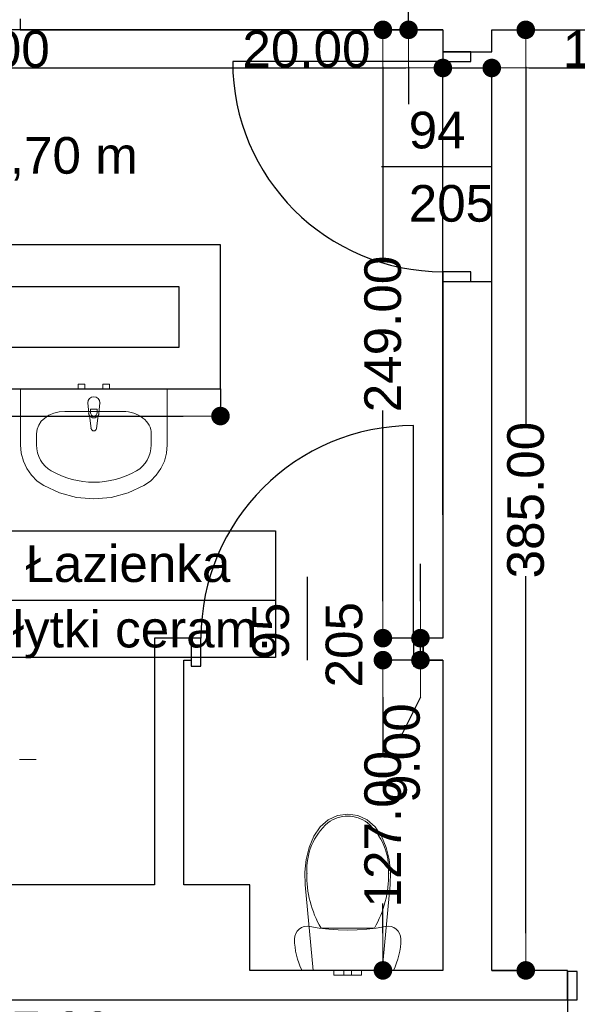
# Model space of a CAD drawing. Header units: millimetres. Extents: x -166872 to -65719, y 14266 to 44345.
# Tile 50 of 65: x -96839 to -94558, y 17961 to 21991. Entities that reach past the tile are written whole.
import ezdxf
from ezdxf.enums import TextEntityAlignment as Align

# ---------------------------------------------------------------- set-up
doc = ezdxf.new("R2010")
doc.units = ezdxf.units.MM
doc.header["$MEASUREMENT"] = 0
for name, color, linetype in [('Drzwi', 7, 'Continuous'), ('Linia', 7, 'Continuous'), ('Obiekt', 7, 'Continuous'), ('Strefa', 7, 'Continuous'), ('Słup', 7, 'Continuous'), ('Tekst', 7, 'Continuous'), ('Wymiary', 63, 'Continuous'), ('Ściana', 7, 'Continuous')]:
    doc.layers.add(name, color=color, linetype=linetype)
doc.styles.add('Arial', font='txt')
doc.styles.add('Times new roman', font='txt')
doc.dimstyles.new('GENERATED_STYLE__1', dxfattribs={"dimtxt": 150, "dimasz": 152, "dimexe": 0.18, "dimexo": 0, "dimgap": 0.09, "dimtad": 1, "dimtih": 1, "dimtoh": 1, "dimlfac": 0.1, "dimzin": 0, "dimdsep": 46, "dimtxsty": 'Arial', "dimblk": 'ARROWHEAD_11', "dimblk1": 'ARROWHEAD_11', "dimblk2": 'ARROWHEAD_11', "dimcen": 0.09, "dimclrd": 114, "dimclre": 114, "dimclrt": 114, "dimazin": 0, "dimtfac": 1, "dimtdec": 4, "dimtmove": 0, "dimatfit": 3, "dimfxl": 1, "dimtolj": 1, "dimtzin": 0, "dimarcsym": 0})
doc.dimstyles.new('GENERATED_STYLE__2', dxfattribs={"dimtxt": 150, "dimasz": 152, "dimexe": 0.18, "dimexo": 0, "dimgap": 0.09, "dimtad": 1, "dimlfac": 0.1, "dimzin": 0, "dimdsep": 46, "dimtxsty": 'Arial', "dimblk": 'ARROWHEAD_11', "dimblk1": 'ARROWHEAD_11', "dimblk2": 'ARROWHEAD_11', "dimcen": 0.09, "dimclrd": 114, "dimclre": 114, "dimclrt": 114, "dimazin": 0, "dimtfac": 1, "dimtdec": 4, "dimtmove": 0, "dimatfit": 3, "dimfxl": 1, "dimtolj": 1, "dimtzin": 0, "dimarcsym": 0})
doc.dimstyles.new('GENERATED_STYLE__3', dxfattribs={"dimtxt": 150, "dimasz": 152, "dimexe": 0.18, "dimexo": 0, "dimgap": 0.09, "dimtad": 1, "dimlfac": 0.1, "dimzin": 0, "dimdsep": 46, "dimtxsty": 'Arial', "dimblk": 'ARROWHEAD_11', "dimblk1": 'ARROWHEAD_11', "dimblk2": 'ARROWHEAD_11', "dimcen": 0.09, "dimclrd": 114, "dimclre": 114, "dimclrt": 114, "dimazin": 0, "dimtfac": 1, "dimtdec": 4, "dimtmove": 2, "dimatfit": 3, "dimfxl": 1, "dimtolj": 1, "dimtzin": 0, "dimarcsym": 0})

# ---------------------------------------------------------------- blocks, each defined once
blk = doc.blocks.new('Łazienka_4_49_49', base_point=(-97000.8, 19615.4))
at = {"layer": 'Strefa'}
for p, q in [((-97734.9, 19898.2), (-95792.7, 19898.2)), ((-97734.9, 19379.6), (-97734.9, 19898.2)), ((-97698.2, 19872.3), (-97037.5, 19872.3)), ((-97698.2, 19646), (-97698.2, 19872.3)), ((-97037.5, 19872.3), (-97037.5, 19646)), ((-97000.8, 19898.2), (-97000.8, 19379.6)), ((-95792.7, 19898.2), (-95792.7, 19379.6)), ((-97037.5, 19646), (-97698.2, 19646)), ((-97734.9, 19615.4), (-95792.7, 19615.4)), ((-95792.7, 19379.6), (-97734.9, 19379.6))]:
    blk.add_line(p, q, dxfattribs=at)
at = {"layer": 'Strefa', "style": 'Arial'}
for tag, height, p in [('ROOM_NUMBER', 180, (-97367.8, 19770.2)), ('ROOM_NAME', 150, (-96396.7, 19764.2)), ('ROOM_CALC_AREA', 150, (-97367.8, 19503.3)), ('floor_f', 150, (-96396.7, 19496.3))]:
    blk.add_attdef(tag, text='', height=height, dxfattribs=at).set_placement(p, align=Align.MIDDLE_CENTER)
blk = doc.blocks.new('ARROWHEAD_11')
at = {"color": 0, "linetype": 'Continuous', "lineweight": 0}
blk.add_line((0, 0), (-1, 0), dxfattribs=at)
at = {"color": 0, "linetype": 'Continuous', "lineweight": 0, "const_width": 0.25, "flags": 128}
blk.add_lwpolyline([(-0.125, 0, 1), (0.125, 0, 1)], format="xyb", close=True, dxfattribs=at)
blk = doc.blocks.new('*D5966')
at = {"layer": 'Defpoints', "color": 0}
for p in [(-98968, 17979.3), (-94598, 17979.3), (-94598, 17777.2)]:
    blk.add_point(p, dxfattribs=at)
at = {"layer": 'Wymiary', "color": 114, "lineweight": -2}
for p, q in [((-98968, 17979.3), (-98968, 17777)), ((-94598, 17979.3), (-94598, 17777)), ((-98816, 17777.2), (-94750, 17777.2))]:
    blk.add_line(p, q, dxfattribs=at)
at = {"layer": 'Wymiary', "color": 114, "lineweight": -2, "xscale": 152, "yscale": 152, "zscale": 152, "rotation": 180}
blk.add_blockref('ARROWHEAD_11', (-98968, 17777.2), dxfattribs=at)
at = {"layer": 'Wymiary', "color": 114, "lineweight": -2, "xscale": 152, "yscale": 152, "zscale": 152}
blk.add_blockref('ARROWHEAD_11', (-94598, 17777.2), dxfattribs=at)
at = {"layer": 'Wymiary', "color": 114, "lineweight": 13, "insert": (-96783, 17853.9), "char_height": 150, "attachment_point": 5, "style": 'Arial'}
blk.add_mtext('\\A1;437.00', dxfattribs=at)
blk = doc.blocks.new('*D5967')
at = {"layer": 'Defpoints', "color": 0}
for p in [(-94598, 17979.3), (-93558, 17979.3), (-93558, 17777.2)]:
    blk.add_point(p, dxfattribs=at)
at = {"layer": 'Wymiary', "color": 114, "lineweight": -2}
for p, q in [((-94598, 17979.3), (-94598, 17777)), ((-93558, 17979.3), (-93558, 17777)), ((-94446, 17777.2), (-93710, 17777.2))]:
    blk.add_line(p, q, dxfattribs=at)
at = {"layer": 'Wymiary', "color": 114, "lineweight": -2, "xscale": 152, "yscale": 152, "zscale": 152, "rotation": 180}
blk.add_blockref('ARROWHEAD_11', (-94598, 17777.2), dxfattribs=at)
at = {"layer": 'Wymiary', "color": 114, "lineweight": -2, "xscale": 152, "yscale": 152, "zscale": 152}
blk.add_blockref('ARROWHEAD_11', (-93558, 17777.2), dxfattribs=at)
at = {"layer": 'Wymiary', "color": 114, "lineweight": 13, "insert": (-94078, 17853.9), "char_height": 150, "attachment_point": 5, "style": 'Arial'}
blk.add_mtext('\\A1;104.00', dxfattribs=at)
blk = doc.blocks.new('*D5973')
at = {"layer": 'Defpoints', "color": 0}
for p in [(-98738, 21949.3), (-95108, 21793.1), (-95108, 19964.3)]:
    blk.add_point(p, dxfattribs=at)
at = {"layer": 'Wymiary', "color": 114, "lineweight": -2}
for p, q in [((-98738, 21949.3), (-98738, 21792.9)), ((-98586, 21793.1), (-95260, 21793.1)), ((-95108, 19964.3), (-95108, 21793.2))]:
    blk.add_line(p, q, dxfattribs=at)
at = {"layer": 'Wymiary', "color": 114, "lineweight": -2, "xscale": 152, "yscale": 152, "zscale": 152, "rotation": 180}
blk.add_blockref('ARROWHEAD_11', (-98738, 21793.1), dxfattribs=at)
at = {"layer": 'Wymiary', "color": 114, "lineweight": -2, "xscale": 152, "yscale": 152, "zscale": 152}
blk.add_blockref('ARROWHEAD_11', (-95108, 21793.1), dxfattribs=at)
at = {"layer": 'Wymiary', "color": 114, "lineweight": 13, "insert": (-97036.8, 21869.8), "char_height": 150, "attachment_point": 5, "style": 'Arial'}
blk.add_mtext('\\A1;363.00', dxfattribs=at)
blk = doc.blocks.new('*D5974')
at = {"layer": 'Defpoints', "color": 0}
for p in [(-94908, 21793.1), (-95108, 19964.3), (-94908, 19964.3)]:
    blk.add_point(p, dxfattribs=at)
at = {"layer": 'Wymiary', "color": 114, "lineweight": -2}
for p, q in [((-95920.3, 21793.1), (-95412, 21793.1)), ((-95412, 21793.1), (-95260, 21793.1)), ((-95108, 19964.3), (-95108, 21793.2)), ((-95108, 21793.1), (-94908, 21793.1)), ((-94908, 19964.3), (-94908, 21793.2)), ((-94756, 21793.1), (-94604, 21793.1))]:
    blk.add_line(p, q, dxfattribs=at)
at = {"layer": 'Wymiary', "color": 114, "lineweight": -2, "xscale": 152, "yscale": 152, "zscale": 152}
blk.add_blockref('ARROWHEAD_11', (-95108, 21793.1), dxfattribs=at)
at = {"layer": 'Wymiary', "color": 114, "lineweight": -2, "xscale": 152, "yscale": 152, "zscale": 152, "rotation": 180}
blk.add_blockref('ARROWHEAD_11', (-94908, 21793.1), dxfattribs=at)
at = {"layer": 'Wymiary', "color": 114, "lineweight": 13, "insert": (-95666.2, 21869.7), "char_height": 150, "attachment_point": 5, "style": 'Arial'}
blk.add_mtext('\\A1;20.00', dxfattribs=at)
blk = doc.blocks.new('*D5975')
at = {"layer": 'Defpoints', "color": 0}
for p in [(-93458, 21949.3), (-93458, 21793.1), (-94908, 19964.3)]:
    blk.add_point(p, dxfattribs=at)
at = {"layer": 'Wymiary', "color": 114, "lineweight": -2}
for p, q in [((-93458, 21949.3), (-93458, 21792.9)), ((-94908, 19964.3), (-94908, 21793.2)), ((-94756, 21793.1), (-93610, 21793.1))]:
    blk.add_line(p, q, dxfattribs=at)
at = {"layer": 'Wymiary', "color": 114, "lineweight": -2, "xscale": 152, "yscale": 152, "zscale": 152, "rotation": 180}
blk.add_blockref('ARROWHEAD_11', (-94908, 21793.1), dxfattribs=at)
at = {"layer": 'Wymiary', "color": 114, "lineweight": -2, "xscale": 152, "yscale": 152, "zscale": 152}
blk.add_blockref('ARROWHEAD_11', (-93458, 21793.1), dxfattribs=at)
at = {"layer": 'Wymiary', "color": 114, "lineweight": 13, "insert": (-94296.8, 21869.7), "char_height": 150, "attachment_point": 5, "style": 'Arial'}
blk.add_mtext('\\A1;145.00', dxfattribs=at)
blk = doc.blocks.new('*D5985')
at = {"layer": 'Defpoints', "color": 0}
for p in [(-98738, 20479.3), (-96018, 20479.3), (-96018, 20368.4)]:
    blk.add_point(p, dxfattribs=at)
at = {"layer": 'Wymiary', "color": 114, "lineweight": -2}
for p, q in [((-98738, 20479.3), (-98738, 20368.3)), ((-96018, 20479.3), (-96018, 20368.3)), ((-98586, 20368.4), (-96170, 20368.4))]:
    blk.add_line(p, q, dxfattribs=at)
at = {"layer": 'Wymiary', "color": 114, "lineweight": -2, "xscale": 152, "yscale": 152, "zscale": 152, "rotation": 180}
blk.add_blockref('ARROWHEAD_11', (-98738, 20368.4), dxfattribs=at)
at = {"layer": 'Wymiary', "color": 114, "lineweight": -2, "xscale": 152, "yscale": 152, "zscale": 152}
blk.add_blockref('ARROWHEAD_11', (-96018, 20368.4), dxfattribs=at)
at = {"layer": 'Wymiary', "color": 114, "lineweight": 13, "insert": (-97378, 20445.1), "char_height": 150, "attachment_point": 5, "style": 'Arial'}
blk.add_mtext('\\A1;272.00', dxfattribs=at)
blk = doc.blocks.new('*D5987')
at = {"layer": 'Defpoints', "color": 0}
for p in [(-98408, 19249.3), (-98285.4, 19249.3), (-96288, 18449.3)]:
    blk.add_point(p, dxfattribs=at)
at = {"layer": 'Wymiary', "color": 114, "lineweight": -2}
for p, q in [((-98408, 19249.3), (-98285.3, 19249.3)), ((-98285.4, 18601.3), (-98285.4, 19097.3)), ((-98285.4, 18449.3), (-98362.1, 18297.3)), ((-96288, 18449.3), (-98285.6, 18449.3))]:
    blk.add_line(p, q, dxfattribs=at)
at = {"layer": 'Wymiary', "color": 114, "lineweight": -2, "xscale": 152, "yscale": 152, "zscale": 152}
for p, rotation in [((-98285.4, 19249.3), 90), ((-98285.4, 18449.3), 270)]:
    blk.add_blockref('ARROWHEAD_11', p, dxfattribs=dict(at, rotation=rotation))
at = {"layer": 'Wymiary', "color": 114, "lineweight": 13, "insert": (-98362.1, 18220.6), "char_height": 150, "attachment_point": 5, "rotation": 90, "style": 'Arial'}
blk.add_mtext('\\A1;80.00', dxfattribs=at)
blk = doc.blocks.new('*D5990')
at = {"layer": 'Defpoints', "color": 0}
for p in [(-98438.8, 21069.3), (-96018, 21069.3), (-98738, 20479.3)]:
    blk.add_point(p, dxfattribs=at)
at = {"layer": 'Wymiary', "color": 114, "lineweight": -2}
for p, q in [((-98438.8, 21221.3), (-98438.8, 21373.3)), ((-96018, 21069.3), (-98439, 21069.3)), ((-98438.8, 21069.3), (-98438.8, 21027.2)), ((-98438.8, 20479.3), (-98438.8, 20521.4)), ((-98738, 20479.3), (-98438.6, 20479.3)), ((-98438.8, 20327.3), (-98438.8, 20175.3))]:
    blk.add_line(p, q, dxfattribs=at)
at = {"layer": 'Wymiary', "color": 114, "lineweight": -2, "xscale": 152, "yscale": 152, "zscale": 152}
for p, rotation in [((-98438.8, 21069.3), 270), ((-98438.8, 20479.3), 90)]:
    blk.add_blockref('ARROWHEAD_11', p, dxfattribs=dict(at, rotation=rotation))
at = {"layer": 'Wymiary', "color": 114, "lineweight": 13, "insert": (-98438.8, 20774.3), "char_height": 150, "attachment_point": 5, "rotation": 90, "style": 'Arial'}
blk.add_mtext('\\A1;59.00', dxfattribs=at)
blk = doc.blocks.new('*D5991')
at = {"layer": 'Defpoints', "color": 0}
for p in [(-98438.8, 21949.3), (-95108, 21949.3), (-96018, 21069.3)]:
    blk.add_point(p, dxfattribs=at)
at = {"layer": 'Wymiary', "color": 114, "lineweight": -2}
for p, q in [((-95108, 21949.3), (-98439, 21949.3)), ((-98438.8, 21797.3), (-98438.8, 21762.3)), ((-98438.8, 21221.3), (-98438.8, 21256.3)), ((-96018, 21069.3), (-98439, 21069.3))]:
    blk.add_line(p, q, dxfattribs=at)
at = {"layer": 'Wymiary', "color": 114, "lineweight": -2, "xscale": 152, "yscale": 152, "zscale": 152}
for p, rotation in [((-98438.8, 21949.3), 90), ((-98438.8, 21069.3), 270)]:
    blk.add_blockref('ARROWHEAD_11', p, dxfattribs=dict(at, rotation=rotation))
at = {"layer": 'Wymiary', "color": 114, "lineweight": 13, "insert": (-98438.8, 21509.3), "char_height": 150, "attachment_point": 5, "rotation": 90, "style": 'Arial'}
blk.add_mtext('\\A1;88.00', dxfattribs=at)
blk = doc.blocks.new('*D5992')
at = {"layer": 'Defpoints', "color": 0}
for p in [(-95353.3, 19369.3), (-95108, 19369.3), (-95108, 18099.3)]:
    blk.add_point(p, dxfattribs=at)
at = {"layer": 'Wymiary', "color": 114, "lineweight": -2}
for p, q in [((-95108, 19369.3), (-95353.5, 19369.3)), ((-95353.3, 19217.3), (-95353.3, 18981.5)), ((-95353.3, 18251.3), (-95353.3, 18373.3)), ((-95108, 18099.3), (-95353.5, 18099.3))]:
    blk.add_line(p, q, dxfattribs=at)
at = {"layer": 'Wymiary', "color": 114, "lineweight": -2, "xscale": 152, "yscale": 152, "zscale": 152}
for p, rotation in [((-95353.3, 19369.3), 90), ((-95353.3, 18099.3), 270)]:
    blk.add_blockref('ARROWHEAD_11', p, dxfattribs=dict(at, rotation=rotation))
at = {"layer": 'Wymiary', "color": 114, "lineweight": 13, "insert": (-95353.3, 18677.4), "char_height": 150, "attachment_point": 5, "rotation": 90, "style": 'Arial'}
blk.add_mtext('\\A1;127.00', dxfattribs=at)
blk = doc.blocks.new('*D5993')
at = {"layer": 'Defpoints', "color": 0}
for p in [(-95199.9, 19459.3), (-95108, 19459.3), (-95108, 19369.3)]:
    blk.add_point(p, dxfattribs=at)
at = {"layer": 'Wymiary', "color": 114, "lineweight": -2}
for p, q in [((-95199.9, 19611.3), (-95199.9, 19763.3)), ((-95108, 19459.3), (-95200.1, 19459.3)), ((-95199.9, 19369.3), (-95199.9, 19459.3)), ((-95108, 19369.3), (-95200.1, 19369.3)), ((-95199.9, 19217.3), (-95276.6, 19065.3))]:
    blk.add_line(p, q, dxfattribs=at)
at = {"layer": 'Wymiary', "color": 114, "lineweight": -2, "xscale": 152, "yscale": 152, "zscale": 152}
for p, rotation in [((-95199.9, 19459.3), 270), ((-95199.9, 19369.3), 90)]:
    blk.add_blockref('ARROWHEAD_11', p, dxfattribs=dict(at, rotation=rotation))
at = {"layer": 'Wymiary', "color": 114, "lineweight": 13, "insert": (-95276.6, 18988.6), "char_height": 150, "attachment_point": 5, "rotation": 90, "style": 'Arial'}
blk.add_mtext('\\A1;9.00', dxfattribs=at)
blk = doc.blocks.new('*D5994')
at = {"layer": 'Defpoints', "color": 0}
for p in [(-95513, 21949.3), (-95353.3, 21949.3), (-95108, 19459.3)]:
    blk.add_point(p, dxfattribs=at)
at = {"layer": 'Wymiary', "color": 114, "lineweight": -2}
for p, q in [((-95513, 21949.3), (-95353.1, 21949.3)), ((-95353.3, 21797.3), (-95353.3, 21016.8)), ((-95353.3, 19611.3), (-95353.3, 20391.8)), ((-95108, 19459.3), (-95353.5, 19459.3))]:
    blk.add_line(p, q, dxfattribs=at)
at = {"layer": 'Wymiary', "color": 114, "lineweight": -2, "xscale": 152, "yscale": 152, "zscale": 152}
for p, rotation in [((-95353.3, 21949.3), 90), ((-95353.3, 19459.3), 270)]:
    blk.add_blockref('ARROWHEAD_11', p, dxfattribs=dict(at, rotation=rotation))
at = {"layer": 'Wymiary', "color": 114, "lineweight": 13, "insert": (-95353.3, 20704.3), "char_height": 150, "attachment_point": 5, "rotation": 90, "style": 'Arial'}
blk.add_mtext('\\A1;249.00', dxfattribs=at)
blk = doc.blocks.new('*D5995')
at = {"layer": 'Defpoints', "color": 0}
for p in [(-95513, 22109.3), (-95248.3, 22109.3), (-95513, 21949.3)]:
    blk.add_point(p, dxfattribs=at)
at = {"layer": 'Wymiary', "color": 114, "lineweight": -2}
for p, q in [((-95248.3, 22261.3), (-95248.3, 22413.3)), ((-95513, 22109.3), (-95248.1, 22109.3)), ((-95248.3, 21949.3), (-95248.3, 22109.3)), ((-95513, 21949.3), (-95248.1, 21949.3)), ((-95248.3, 21797.3), (-95248.3, 21645.3))]:
    blk.add_line(p, q, dxfattribs=at)
at = {"layer": 'Wymiary', "color": 114, "lineweight": -2, "xscale": 152, "yscale": 152, "zscale": 152}
for p, rotation in [((-95248.3, 22109.3), 270), ((-95248.3, 21949.3), 90)]:
    blk.add_blockref('ARROWHEAD_11', p, dxfattribs=dict(at, rotation=rotation))
at = {"layer": 'Wymiary', "color": 114, "lineweight": 13, "insert": (-95353.3, 22282.7), "char_height": 150, "attachment_point": 5, "rotation": 90, "style": 'Arial'}
blk.add_mtext('\\A1;16.00', dxfattribs=at)
blk = doc.blocks.new('*D5997')
at = {"layer": 'Defpoints', "color": 0}
for p in [(-94908, 21949.3), (-94768.9, 21949.3), (-94908, 18099.3)]:
    blk.add_point(p, dxfattribs=at)
at = {"layer": 'Wymiary', "color": 114, "lineweight": -2}
for p, q in [((-94908, 21949.3), (-94768.7, 21949.3)), ((-94768.9, 21797.3), (-94768.9, 20335.5)), ((-94768.9, 18251.3), (-94768.9, 19713.2)), ((-94908, 18099.3), (-94768.7, 18099.3))]:
    blk.add_line(p, q, dxfattribs=at)
at = {"layer": 'Wymiary', "color": 114, "lineweight": -2, "xscale": 152, "yscale": 152, "zscale": 152}
for p, rotation in [((-94768.9, 21949.3), 90), ((-94768.9, 18099.3), 270)]:
    blk.add_blockref('ARROWHEAD_11', p, dxfattribs=dict(at, rotation=rotation))
at = {"layer": 'Wymiary', "color": 114, "lineweight": 13, "insert": (-94768.9, 20024.3), "char_height": 150, "attachment_point": 5, "rotation": 90, "style": 'Arial'}
blk.add_mtext('\\A1;385.00', dxfattribs=at)
blk = doc.blocks.new('*D6253')
at = {"layer": 'Defpoints', "color": 0}
for p in [(-67558, 20909.2), (-67558, 15257.7), (-140258, 14639.3)]:
    blk.add_point(p, dxfattribs=at)
at = {"layer": 'Wymiary', "color": 114, "lineweight": -2}
for p, q in [((-67558, 20909.2), (-67558, 15257.6)), ((-140258, 14639.3), (-140258, 15257.9)), ((-140106, 15257.7), (-67710, 15257.7))]:
    blk.add_line(p, q, dxfattribs=at)
at = {"layer": 'Wymiary', "color": 114, "lineweight": -2, "xscale": 152, "yscale": 152, "zscale": 152, "rotation": 180}
blk.add_blockref('ARROWHEAD_11', (-140258, 15257.7), dxfattribs=at)
at = {"layer": 'Wymiary', "color": 114, "lineweight": -2, "xscale": 152, "yscale": 152, "zscale": 152}
blk.add_blockref('ARROWHEAD_11', (-67558, 15257.7), dxfattribs=at)
at = {"layer": 'Wymiary', "color": 114, "lineweight": 13, "insert": (-103908, 15334.4), "char_height": 150, "attachment_point": 5, "style": 'Arial'}
blk.add_mtext('\\A1;7270.01', dxfattribs=at)

msp = doc.modelspace()

# ---------------------------------------------------------------- linework, layer by layer
at = {"layer": 'Drzwi'}
for p, q in [((-95108.019, 21859.32), (-95108.019, 21819.32)), ((-94993.019, 21859.32), (-95108.019, 21859.32)), ((-95108.019, 21859.32), (-94993.019, 21859.32)), ((-94993.019, 21819.32), (-94993.019, 21859.32)), ((-95108.019, 21819.32), (-95968.019, 21819.32)), ((-95108.019, 21819.32), (-94993.019, 21819.32)), ((-94993.019, 20959.32), (-95108.019, 20959.32)), ((-95108.019, 20959.32), (-95108.019, 20919.32)), ((-94993.019, 20919.32), (-94993.019, 20959.32)), ((-95108.019, 20919.32), (-94993.019, 20919.32)), ((-95108.019, 20919.32), (-94993.019, 20919.32)), ((-95228.019, 19459.32), (-95228.019, 20329.32)), ((-96098.019, 19459.32), (-96138.019, 19459.32)), ((-96138.019, 19459.32), (-96138.019, 19344.32)), ((-96138.019, 19459.32), (-96138.019, 19369.32)), ((-96098.019, 19344.32), (-96098.019, 19459.32)), ((-95188.019, 19459.32), (-95228.019, 19459.32)), ((-95228.019, 19459.32), (-95228.019, 19344.32)), ((-95188.019, 19344.32), (-95188.019, 19459.32)), ((-95188.019, 19459.32), (-95188.019, 19369.32)), ((-96138.019, 19344.32), (-96098.019, 19344.32)), ((-95228.019, 19344.32), (-95188.019, 19344.32)), ((-94558.019, 18094.32), (-94598.019, 18094.32)), ((-94598.019, 18094.32), (-94598.019, 17979.32)), ((-94598.019, 17979.32), (-94598.019, 18094.32)), ((-94558.019, 17979.32), (-94558.019, 18094.32)), ((-94598.019, 17979.32), (-94558.019, 17979.32))]:
    msp.add_line(p, q, dxfattribs=at)
for centre, radius, start, end in [((-95108.019, 21819.32), 860, 180, 270), ((-95228.019, 19459.32), 870, 90, 180)]:
    msp.add_arc(centre, radius, start, end, dxfattribs=at)
at = {"layer": 'Linia', "lineweight": 13}
msp.add_line((-96771.976, 18962.784), (-96840.89, 18962.784), dxfattribs=at)
at = {"layer": 'Obiekt'}
for p, q in [((-95359.397, 21389.32), (-94908.019, 21389.32)), ((-95663.019, 19710.699), (-95663.019, 19369.32))]:
    msp.add_line(p, q, dxfattribs=at)
at = {"layer": 'Obiekt', "lineweight": 5}
for p, q in [((-96836.058, 20479.32), (-96236.058, 20479.32)), ((-96836.058, 20250.229), (-96836.058, 20479.32)), ((-96599.558, 20499.32), (-96572.558, 20499.32)), ((-96599.558, 20479.32), (-96599.558, 20499.32)), ((-96572.558, 20479.32), (-96599.558, 20479.32)), ((-96572.558, 20499.32), (-96572.558, 20479.32)), ((-96499.558, 20499.32), (-96472.558, 20499.32)), ((-96499.558, 20479.32), (-96499.558, 20499.32)), ((-96472.558, 20479.32), (-96499.558, 20479.32)), ((-96472.558, 20499.32), (-96472.558, 20479.32)), ((-96236.058, 20479.32), (-96236.058, 20250.229)), ((-96557.058, 20380.049), (-96561.058, 20422.002)), ((-96549.658, 20397.092), (-96549.658, 20382.221)), ((-96522.458, 20397.092), (-96549.658, 20397.092)), ((-96522.458, 20382.221), (-96522.458, 20397.092)), ((-96511.058, 20422.002), (-96515.058, 20380.049)), ((-96654.884, 20387.002), (-96417.231, 20387.002)), ((-96547.158, 20317.602), (-96553.787, 20370.536)), ((-96518.328, 20370.536), (-96524.958, 20317.602)), ((-96770.84, 20296.048), (-96770.84, 20250.229)), ((-96301.275, 20296.048), (-96301.275, 20250.229)), ((-96833.163, 20216.507), (-96836.058, 20250.229)), ((-96236.058, 20250.229), (-96238.952, 20216.507)), ((-96824.571, 20183.863), (-96833.163, 20216.507)), ((-96238.952, 20216.507), (-96247.544, 20183.863)), ((-96810.556, 20153.34), (-96824.571, 20183.863)), ((-96791.567, 20125.913), (-96810.556, 20153.34)), ((-96261.559, 20153.34), (-96280.548, 20125.913)), ((-96247.544, 20183.863), (-96261.559, 20153.34)), ((-96768.21, 20102.46), (-96791.567, 20125.913)), ((-96280.548, 20125.913), (-96303.905, 20102.46)), ((-96741.231, 20083.729), (-96768.21, 20102.46)), ((-96676.04, 20053.788), (-96741.231, 20083.729)), ((-96330.884, 20083.729), (-96396.076, 20053.788)), ((-96303.905, 20102.46), (-96330.884, 20083.729)), ((-96607.019, 20035.489), (-96676.04, 20053.788)), ((-96536.058, 20029.334), (-96607.019, 20035.489)), ((-96465.096, 20035.489), (-96536.058, 20029.334)), ((-96396.076, 20053.788), (-96465.096, 20035.489)), ((-95576.798, 18715.144), (-95609.841, 18686.626)), ((-95578.517, 18703.87), (-95578.518, 18703.87)), ((-95538.49, 18733.104), (-95576.798, 18715.144)), ((-95497.441, 18739.321), (-95538.49, 18733.104)), ((-95497.442, 18730.681), (-95497.441, 18730.681)), ((-95456.392, 18733.104), (-95497.441, 18739.321)), ((-95418.084, 18715.144), (-95456.392, 18733.104)), ((-95385.041, 18686.626), (-95418.084, 18715.144)), ((-95609.841, 18686.626), (-95635.439, 18649.43)), ((-95359.443, 18649.43), (-95385.041, 18686.626)), ((-95635.439, 18649.43), (-95654.459, 18602.492)), ((-95340.422, 18602.492), (-95359.443, 18649.43)), ((-95654.459, 18602.492), (-95666.865, 18552.746)), ((-95328.017, 18552.746), (-95340.422, 18602.492)), ((-95666.865, 18552.746), (-95672.352, 18501.4)), ((-95322.53, 18501.4), (-95328.017, 18552.746)), ((-95672.352, 18501.4), (-95670.789, 18449.703)), ((-95324.093, 18449.703), (-95322.53, 18501.4)), ((-95670.789, 18449.703), (-95638.416, 18099.32)), ((-95356.466, 18099.32), (-95324.093, 18449.703)), ((-95703.771, 18260.175), (-95709.873, 18250.302)), ((-95695.649, 18268.467), (-95703.771, 18260.175)), ((-95685.903, 18274.773), (-95695.649, 18268.467)), ((-95675.011, 18278.786), (-95685.903, 18274.773)), ((-95663.503, 18280.31), (-95675.011, 18278.786)), ((-95651.941, 18279.271), (-95663.503, 18280.31)), ((-95613.656, 18272.489), (-95651.941, 18279.271)), ((-95575.08, 18267.633), (-95613.656, 18272.489)), ((-95606.382, 18272.363), (-95497.441, 18272.363)), ((-95536.309, 18264.714), (-95575.08, 18267.633)), ((-95497.441, 18263.74), (-95536.309, 18264.714)), ((-95497.441, 18272.363), (-95388.5, 18272.363)), ((-95458.572, 18264.714), (-95497.441, 18263.74)), ((-95419.802, 18267.633), (-95458.572, 18264.714)), ((-95381.226, 18272.489), (-95419.802, 18267.633)), ((-95342.941, 18279.271), (-95381.226, 18272.489)), ((-95331.379, 18280.31), (-95342.941, 18279.271)), ((-95319.871, 18278.786), (-95331.379, 18280.31)), ((-95308.979, 18274.773), (-95319.871, 18278.786)), ((-95299.233, 18268.467), (-95308.979, 18274.773)), ((-95291.111, 18260.175), (-95299.233, 18268.467)), ((-95285.009, 18250.302), (-95291.111, 18260.175)), ((-95713.658, 18239.331), (-95714.941, 18227.797)), ((-95714.941, 18227.797), (-95714.452, 18211.141)), ((-95709.873, 18250.302), (-95713.658, 18239.331)), ((-95281.224, 18239.331), (-95285.009, 18250.302)), ((-95279.941, 18227.797), (-95281.224, 18239.331)), ((-95280.43, 18211.141), (-95279.941, 18227.797)), ((-95714.452, 18211.141), (-95712.987, 18194.543)), ((-95712.987, 18194.543), (-95710.551, 18178.06)), ((-95710.551, 18178.06), (-95707.152, 18161.747)), ((-95287.73, 18161.747), (-95284.331, 18178.06)), ((-95284.331, 18178.06), (-95281.895, 18194.543)), ((-95281.895, 18194.543), (-95280.43, 18211.141)), ((-95707.152, 18161.747), (-95702.801, 18145.662)), ((-95702.801, 18145.662), (-95697.515, 18129.86)), ((-95297.367, 18129.86), (-95292.081, 18145.662)), ((-95292.081, 18145.662), (-95287.73, 18161.747)), ((-95697.515, 18129.86), (-95691.31, 18114.395)), ((-95691.31, 18114.395), (-95684.209, 18099.32)), ((-95684.209, 18099.32), (-95310.673, 18099.32)), ((-95638.416, 18099.32), (-95356.466, 18099.32)), ((-95537.746, 18099.32), (-95554.441, 18099.32)), ((-95554.441, 18099.32), (-95554.441, 18079.32)), ((-95513.441, 18099.32), (-95537.746, 18099.32)), ((-95508.755, 18099.32), (-95513.441, 18099.32)), ((-95513.441, 18099.32), (-95513.441, 18079.32)), ((-95497.441, 18099.32), (-95508.755, 18099.32)), ((-95486.127, 18099.32), (-95497.441, 18099.32)), ((-95481.441, 18099.32), (-95486.127, 18099.32)), ((-95481.441, 18099.32), (-95481.441, 18079.32)), ((-95457.136, 18099.32), (-95481.441, 18099.32)), ((-95440.441, 18099.32), (-95457.136, 18099.32)), ((-95440.441, 18099.32), (-95440.441, 18079.32)), ((-95310.673, 18099.32), (-95303.572, 18114.395)), ((-95303.572, 18114.395), (-95297.367, 18129.86)), ((-95537.746, 18079.32), (-95554.441, 18079.32)), ((-95513.441, 18079.32), (-95537.746, 18079.32)), ((-95508.755, 18079.32), (-95513.441, 18079.32)), ((-95497.441, 18079.32), (-95508.755, 18079.32)), ((-95486.127, 18079.32), (-95497.441, 18079.32)), ((-95481.441, 18079.32), (-95486.127, 18079.32)), ((-95457.136, 18079.32), (-95481.441, 18079.32)), ((-95440.441, 18079.32), (-95457.136, 18079.32))]:
    msp.add_line(p, q, dxfattribs=at)
for centre, radius, start, end in [((-96536.058, 20422.002), 25, 0, 180), ((-96536.058, 20381.949), 21.086, 185.169607, 212.771025), ((-96536.058, 20381.949), 21.086, 212.771025, 327.228975), ((-96536.058, 20382.221), 13.6, 180, 0), ((-96536.058, 20381.949), 21.086, 327.228975, 354.830393), ((-96536.058, 20318.992), 11.187, 187.138925, 352.861075), ((-95407.98, 18511.624), 256.976, 131.575502, 183.195152), ((-95496.629, 18592.079), 138.562, 90.335594, 126.222811), ((-95498.254, 18592.076), 138.565, 53.777196, 89.664414), ((-95586.901, 18511.624), 256.976, 356.804848, 48.424498), ((-95239.346, 18487.257), 425.383, 178.646069, 210.348234), ((-95755.536, 18487.257), 425.383, 329.651766, 1.353931)]:
    msp.add_arc(centre, radius, start, end, dxfattribs=at)
for centre, major_axis, ratio, start_param, end_param in [((-96654.753, 20296.048), (116.066, 0), 0.78364566, 1.57079633, 3.14159265), ((-96417.362, 20296.048), (116.066, 0), 0.78364566, 0, 1.57079633), ((-96654.91, 20250.229), (0, 121.2), 0.95652174, 1.57079633, 2.64461782), ((-96417.205, 20250.229), (0, 121.2), 0.95652174, 3.63856748, 4.71238898), ((-96536.058, 20479.32), (0, 381.818), 0.95652174, 2.64461781, 3.63856749)]:
    msp.add_ellipse(centre, major_axis=major_axis, ratio=ratio, start_param=start_param, end_param=end_param, dxfattribs=at)
for p in [(-96511.058, 20422.002), (-96557.058, 20380.049), (-96518.328, 20370.536), (-96547.158, 20317.602), (-95416.364, 18703.87), (-95664.477, 18497.305), (-95330.405, 18497.305), (-95606.382, 18272.363)]:
    msp.add_point(p, dxfattribs=at)
at = {"layer": 'Słup'}
for p, q in [((-96288.019, 18449.32), (-98738.019, 18449.32)), ((-95898.019, 18449.32), (-96168.019, 18449.32)), ((-95898.019, 18099.32), (-95898.019, 18449.32))]:
    msp.add_line(p, q, dxfattribs=at)
at = {"layer": 'Ściana'}
for p, q in [((-96838.019, 21994.32), (-96838.019, 21949.32)), ((-95108.019, 21859.32), (-94993.019, 21859.32)), ((-94993.019, 21859.32), (-94908.019, 21859.32)), ((-95108.019, 20919.32), (-94993.019, 20919.32)), ((-94993.019, 20919.32), (-94908.019, 20919.32)), ((-96138.019, 19459.32), (-96138.019, 19369.32)), ((-95188.019, 19459.32), (-95188.019, 19369.32)), ((-94598.019, 18094.32), (-94598.019, 18099.32)), ((-94598.019, 17979.32), (-94598.019, 18094.32))]:
    msp.add_line(p, q, dxfattribs=at)
at = {"layer": 'Ściana', "flags": 128}
for points in [[(-96838.019, 21949.32), (-95108.019, 21949.32)], [(-95108.019, 21949.32), (-95108.019, 21859.32)], [(-94908.019, 21859.32), (-94908.019, 21949.32)], [(-94908.019, 21949.32), (-93458.019, 21949.32)], [(-96018.019, 21069.32), (-98738.019, 21069.32)], [(-96018.019, 20479.32), (-96018.019, 21069.32)], [(-95108.019, 20919.32), (-95108.019, 19459.32)], [(-94908.019, 18099.32), (-94908.019, 20919.32)], [(-98738.019, 20899.32), (-96188.019, 20899.32)], [(-96188.019, 20899.32), (-96188.019, 20649.32)], [(-96188.019, 20649.32), (-98738.019, 20649.32)], [(-98738.019, 20479.32), (-96018.019, 20479.32)], [(-96138.019, 19459.32), (-96288.019, 19459.32)], [(-96288.019, 19459.32), (-96288.019, 18449.32)], [(-95108.019, 19459.32), (-95188.019, 19459.32)], [(-96168.019, 19369.32), (-96138.019, 19369.32)], [(-96168.019, 18449.32), (-96168.019, 19369.32)], [(-95188.019, 19369.32), (-95108.019, 19369.32)], [(-95108.019, 19369.32), (-95108.019, 18099.32)], [(-95108.019, 18099.32), (-95898.019, 18099.32)], [(-94598.019, 18099.32), (-94908.019, 18099.32)], [(-98968.019, 17979.32), (-94598.019, 17979.32)]]:
    msp.add_lwpolyline(points, dxfattribs=at)

# ---------------------------------------------------------------- block references
at = {"layer": 'Strefa'}
ref = msp.add_blockref('Łazienka_4_49_49', (-97000.827, 19615.358), dxfattribs=at)
ref.add_attrib('ROOM_NAME', 'Łazienka', dxfattribs={"color": 7, "height": 150, "style": 'Arial'}).set_placement((-96396.743, 19764.175), align=Align.MIDDLE_CENTER)
ref.add_attrib('ROOM_NUMBER', '4/49', dxfattribs={"color": 7, "height": 180, "style": 'Arial'}).set_placement((-97367.848, 19770.243), align=Align.MIDDLE_CENTER)
ref.add_attrib('ROOM_CALC_AREA', '9,8 m2', dxfattribs={"color": 7, "height": 150, "style": 'Arial'}).set_placement((-97367.848, 19503.304), align=Align.MIDDLE_CENTER)
ref.add_attrib('floor_f', 'płytki ceram.', dxfattribs={"color": 7, "height": 150, "style": 'Arial'}).set_placement((-96396.743, 19496.258), align=Align.MIDDLE_CENTER)

# ---------------------------------------------------------------- texts
at = {"layer": 'Obiekt', "char_height": 150, "attachment_point": 7, "style": 'Arial'}
for s, insert in [('\\A1;{\\fArial|b0|i0|c238|p38;94}', (-95247.845, 21461.852)), ('\\A1;{\\fArial|b0|i0|c238|p38;205}', (-95247.845, 21161.852))]:
    msp.add_mtext(s, dxfattribs=dict(at, insert=insert))
at = {"layer": 'Obiekt', "char_height": 150, "attachment_point": 7, "rotation": 90, "style": 'Arial'}
for s, insert in [('\\A1;{\\fArial|b0|i0|c238|p38;95}', (-95735.55, 19371.489)), ('\\A1;{\\fArial|b0|i0|c238|p38;205}', (-95435.55, 19257.66))]:
    msp.add_mtext(s, dxfattribs=dict(at, insert=insert))
at = {"layer": 'Tekst', "insert": (-97086.954, 21510.388), "char_height": 150, "attachment_point": 2, "style": 'Times new roman'}
msp.add_mtext('\\A1;{\\fArial|b0|i0|c0|p38;h pom = 2,70 m}', dxfattribs=at)

# ---------------------------------------------------------------- dimensions: what is measured, and where the dimension line sits
at = {"layer": 'Wymiary', "lineweight": 13}
for base, p1, p2, dimstyle, picture, middle in [((-95248.276, 22109.32), (-95513.019, 21949.32), (-95513.019, 22109.32), 'GENERATED_STYLE__3', '*D5995', (-95353.276, 22282.712)), ((-98438.787, 21949.32), (-96018.019, 21069.32), (-95108.019, 21949.32), 'GENERATED_STYLE__2', '*D5991', (-98438.787, 21509.32)), ((-95353.276, 21949.32), (-95108.019, 19459.32), (-95513.019, 21949.32), 'GENERATED_STYLE__2', '*D5994', (-95353.276, 20704.32)), ((-94768.87, 21949.32), (-94908.019, 18099.32), (-94908.019, 21949.32), 'GENERATED_STYLE__2', '*D5997', (-94768.87, 20024.32)), ((-98438.787, 21069.32), (-98738.019, 20479.32), (-96018.019, 21069.32), 'GENERATED_STYLE__2', '*D5990', (-98438.787, 20774.32)), ((-95199.924, 19459.32), (-95108.019, 19369.32), (-95108.019, 19459.32), 'GENERATED_STYLE__2', '*D5993', (-95276.6, 18988.644)), ((-95353.276, 19369.32), (-95108.019, 18099.32), (-95108.019, 19369.32), 'GENERATED_STYLE__2', '*D5992', (-95353.276, 18677.406)), ((-98285.435, 19249.32), (-96288.019, 18449.32), (-98408.019, 19249.32), 'GENERATED_STYLE__2', '*D5987', (-98362.111, 18220.644))]:
    dim = msp.add_linear_dim(base=base, p1=p1, p2=p2, angle=90, dimstyle=dimstyle, dxfattribs=at)
    dim.commit()
    dim.dimension.update_dxf_attribs({"geometry": picture, "text_midpoint": middle, "dimtype": 128, "text_rotation": 90})
for base, p1, p2, picture, middle in [((-95108.019, 21793.052), (-98738.019, 21949.32), (-95108.019, 19964.32), '*D5973', (-97036.848, 21793.052)), ((-94908.019, 21793.052), (-95108.019, 19964.32), (-94908.019, 19964.32), '*D5974', (-95666.219, 21793.052)), ((-93458.019, 21793.052), (-94908.019, 19964.32), (-93458.019, 21949.32), '*D5975', (-94296.848, 21793.052)), ((-67557.968, 15257.749), (-140258.019, 14639.32), (-67557.968, 20909.241), '*D6253', (-103907.994, 15257.749)), ((-96018.019, 20368.439), (-98738.019, 20479.32), (-96018.019, 20479.32), '*D5985', (-97378.019, 20368.439)), ((-94598.019, 17777.179), (-98968.019, 17979.32), (-94598.019, 17979.32), '*D5966', (-96783.019, 17777.179)), ((-93558.019, 17777.179), (-94598.019, 17979.32), (-93558.019, 17979.32), '*D5967', (-94078.019, 17777.179))]:
    dim = msp.add_linear_dim(base=base, p1=p1, p2=p2, dimstyle='GENERATED_STYLE__1', dxfattribs=at)
    dim.commit()
    dim.dimension.update_dxf_attribs({"geometry": picture, "text_midpoint": middle, "dimtype": 128})

doc.saveas('drawing.dxf')
